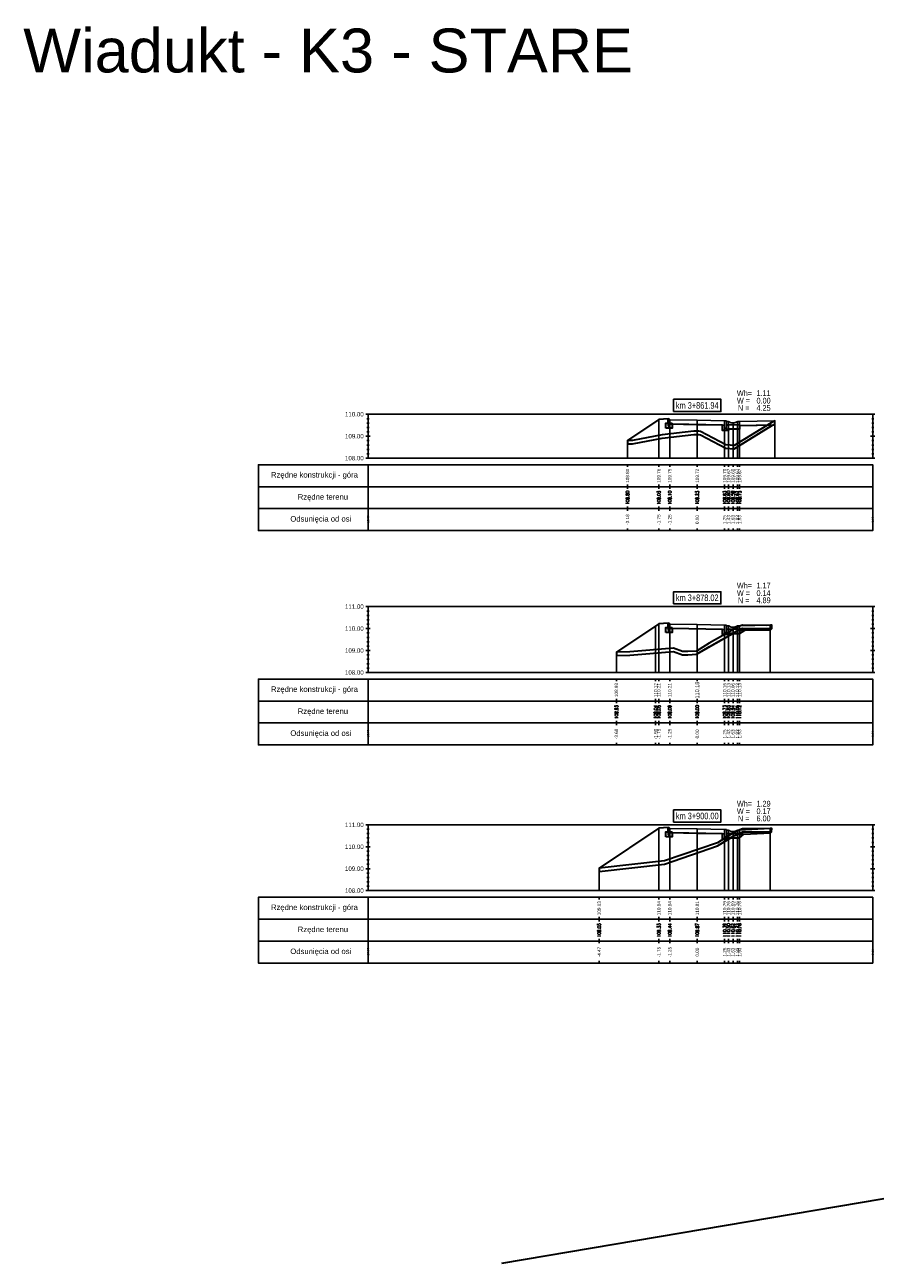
# Model space of a CAD drawing. Extents: x 7537626 to 7538805, y 5722894 to 5725486.
# Tile 56 of 105: x 7538427 to 7538466, y 5725291 to 5725347. Entities that reach past the tile are written whole.
import ezdxf

# ---------------------------------------------------------------- set-up
doc = ezdxf.new("R2010")
doc.units = 0
for name, color, linetype in [('C-DROGI-PROFILE', 7, 'Continuous'), ('C-DROGI-PROFILE-ETYKIETY', 7, 'Continuous'), ('C-DROGI-PRZEKROJE-ETYKIETY', 7, 'Continuous'), ('C-POPRZECZKA-przekrój', 2, 'Continuous'), ('C-POPRZECZKA-widok', 1, 'Continuous')]:
    doc.layers.add(name, color=color, linetype=linetype)
for name, color, linetype, lineweight, plot in [('D-1.pow. hum.', 7, 'Continuous', 30, False), ('D-2.wykop', 30, 'Continuous', 30, False), ('D-3.nasyp', 4, 'Continuous', 30, False)]:
    doc.layers.add(name, color=color, linetype=linetype, lineweight=lineweight, plot=plot)
doc.layers.add('D-roboty-ziemne-opis', color=2, linetype='Continuous', lineweight=30)
doc.styles.add('2mm08', font='arial.ttf', dxfattribs={"width": 0.8})
doc.styles.get("Standard").update_dxf_attribs({"font": 'arial.ttf'})

msp = doc.modelspace()

# ---------------------------------------------------------------- linework, layer by layer
at = {"layer": 'C-DROGI-PROFILE', "color": 7, "linetype": 'Continuous', "lineweight": -3}
for p, q in [((7538454.53, 5725327.163), (7538454.53, 5725327.063)), ((7538455.957, 5725327.163), (7538455.957, 5725327.063)), ((7538456.457, 5725327.163), (7538456.457, 5725327.063)), ((7538457.707, 5725327.163), (7538457.707, 5725327.063)), ((7538458.957, 5725327.163), (7538458.957, 5725327.063)), ((7538459.137, 5725327.163), (7538459.137, 5725327.063)), ((7538459.337, 5725327.163), (7538459.337, 5725327.063)), ((7538459.537, 5725327.163), (7538459.537, 5725327.063)), ((7538459.637, 5725327.163), (7538459.637, 5725327.063)), ((7538454.53, 5725326.163), (7538454.53, 5725326.263)), ((7538454.53, 5725326.163), (7538454.53, 5725326.063)), ((7538455.957, 5725326.163), (7538455.957, 5725326.263)), ((7538455.957, 5725326.163), (7538455.957, 5725326.063)), ((7538456.457, 5725326.163), (7538456.457, 5725326.263)), ((7538456.457, 5725326.163), (7538456.457, 5725326.063)), ((7538457.707, 5725326.163), (7538457.707, 5725326.263)), ((7538457.707, 5725326.163), (7538457.707, 5725326.063)), ((7538458.957, 5725326.163), (7538458.957, 5725326.263)), ((7538458.957, 5725326.163), (7538458.957, 5725326.063)), ((7538459.137, 5725326.163), (7538459.137, 5725326.263)), ((7538459.137, 5725326.163), (7538459.137, 5725326.063)), ((7538459.337, 5725326.163), (7538459.337, 5725326.263)), ((7538459.337, 5725326.163), (7538459.337, 5725326.063)), ((7538459.537, 5725326.163), (7538459.537, 5725326.263)), ((7538459.537, 5725326.163), (7538459.537, 5725326.063)), ((7538459.637, 5725326.163), (7538459.637, 5725326.263)), ((7538459.637, 5725326.163), (7538459.637, 5725326.063)), ((7538454.53, 5725325.163), (7538454.53, 5725325.263)), ((7538455.957, 5725325.163), (7538455.957, 5725325.263)), ((7538456.457, 5725325.163), (7538456.457, 5725325.263)), ((7538457.707, 5725325.163), (7538457.707, 5725325.263)), ((7538458.957, 5725325.163), (7538458.957, 5725325.263)), ((7538459.137, 5725325.163), (7538459.137, 5725325.263)), ((7538459.337, 5725325.163), (7538459.337, 5725325.263)), ((7538459.537, 5725325.163), (7538459.537, 5725325.263)), ((7538459.637, 5725325.163), (7538459.637, 5725325.263)), ((7538454.53, 5725325.163), (7538454.53, 5725325.063)), ((7538455.957, 5725325.163), (7538455.957, 5725325.063)), ((7538456.457, 5725325.163), (7538456.457, 5725325.063)), ((7538457.707, 5725325.163), (7538457.707, 5725325.063)), ((7538458.957, 5725325.163), (7538458.957, 5725325.063)), ((7538459.137, 5725325.163), (7538459.137, 5725325.063)), ((7538459.337, 5725325.163), (7538459.337, 5725325.063)), ((7538459.537, 5725325.163), (7538459.537, 5725325.063)), ((7538459.637, 5725325.163), (7538459.637, 5725325.063)), ((7538454.53, 5725324.163), (7538454.53, 5725324.263)), ((7538455.957, 5725324.163), (7538455.957, 5725324.263)), ((7538456.457, 5725324.163), (7538456.457, 5725324.263)), ((7538457.707, 5725324.163), (7538457.707, 5725324.263)), ((7538458.957, 5725324.163), (7538458.957, 5725324.263)), ((7538459.137, 5725324.163), (7538459.137, 5725324.263)), ((7538459.337, 5725324.163), (7538459.337, 5725324.263)), ((7538459.537, 5725324.163), (7538459.537, 5725324.263)), ((7538459.637, 5725324.163), (7538459.637, 5725324.263)), ((7538454.024, 5725317.396), (7538454.024, 5725317.296)), ((7538454.024, 5725317.396), (7538454.024, 5725317.296)), ((7538454.024, 5725317.396), (7538454.024, 5725317.296)), ((7538454.024, 5725317.396), (7538454.024, 5725317.296)), ((7538454.024, 5725317.396), (7538454.024, 5725317.296)), ((7538455.811, 5725317.396), (7538455.811, 5725317.296)), ((7538455.957, 5725317.396), (7538455.957, 5725317.296)), ((7538456.457, 5725317.396), (7538456.457, 5725317.296)), ((7538457.707, 5725317.396), (7538457.707, 5725317.296)), ((7538458.957, 5725317.396), (7538458.957, 5725317.296)), ((7538459.137, 5725317.396), (7538459.137, 5725317.296)), ((7538459.337, 5725317.396), (7538459.337, 5725317.296)), ((7538459.537, 5725317.396), (7538459.537, 5725317.296)), ((7538459.637, 5725317.396), (7538459.637, 5725317.296)), ((7538454.024, 5725316.396), (7538454.024, 5725316.496)), ((7538454.024, 5725316.396), (7538454.024, 5725316.496)), ((7538454.024, 5725316.396), (7538454.024, 5725316.496)), ((7538454.024, 5725316.396), (7538454.024, 5725316.496)), ((7538454.024, 5725316.396), (7538454.024, 5725316.496)), ((7538454.024, 5725316.396), (7538454.024, 5725316.296)), ((7538454.024, 5725316.396), (7538454.024, 5725316.296)), ((7538454.024, 5725316.396), (7538454.024, 5725316.296)), ((7538454.024, 5725316.396), (7538454.024, 5725316.296)), ((7538454.024, 5725316.396), (7538454.024, 5725316.296)), ((7538455.811, 5725316.396), (7538455.811, 5725316.496)), ((7538455.811, 5725316.396), (7538455.811, 5725316.296)), ((7538455.957, 5725316.396), (7538455.957, 5725316.496)), ((7538455.957, 5725316.396), (7538455.957, 5725316.296)), ((7538456.457, 5725316.396), (7538456.457, 5725316.496)), ((7538456.457, 5725316.396), (7538456.457, 5725316.296)), ((7538457.707, 5725316.396), (7538457.707, 5725316.496)), ((7538457.707, 5725316.396), (7538457.707, 5725316.296)), ((7538458.957, 5725316.396), (7538458.957, 5725316.496)), ((7538458.957, 5725316.396), (7538458.957, 5725316.296)), ((7538459.137, 5725316.396), (7538459.137, 5725316.496)), ((7538459.137, 5725316.396), (7538459.137, 5725316.296)), ((7538459.337, 5725316.396), (7538459.337, 5725316.496)), ((7538459.337, 5725316.396), (7538459.337, 5725316.296)), ((7538459.537, 5725316.396), (7538459.537, 5725316.496)), ((7538459.537, 5725316.396), (7538459.537, 5725316.296)), ((7538459.637, 5725316.396), (7538459.637, 5725316.496)), ((7538459.637, 5725316.396), (7538459.637, 5725316.296)), ((7538454.024, 5725315.396), (7538454.024, 5725315.496)), ((7538454.024, 5725315.396), (7538454.024, 5725315.496)), ((7538454.024, 5725315.396), (7538454.024, 5725315.496)), ((7538454.024, 5725315.396), (7538454.024, 5725315.496)), ((7538454.024, 5725315.396), (7538454.024, 5725315.496)), ((7538454.024, 5725315.396), (7538454.024, 5725315.296)), ((7538454.024, 5725315.396), (7538454.024, 5725315.296)), ((7538454.024, 5725315.396), (7538454.024, 5725315.296)), ((7538454.024, 5725315.396), (7538454.024, 5725315.296)), ((7538454.024, 5725315.396), (7538454.024, 5725315.296)), ((7538455.811, 5725315.396), (7538455.811, 5725315.496)), ((7538455.811, 5725315.396), (7538455.811, 5725315.296)), ((7538455.957, 5725315.396), (7538455.957, 5725315.496)), ((7538455.957, 5725315.396), (7538455.957, 5725315.296)), ((7538456.457, 5725315.396), (7538456.457, 5725315.496)), ((7538456.457, 5725315.396), (7538456.457, 5725315.296)), ((7538457.707, 5725315.396), (7538457.707, 5725315.496)), ((7538457.707, 5725315.396), (7538457.707, 5725315.296)), ((7538458.957, 5725315.396), (7538458.957, 5725315.496)), ((7538458.957, 5725315.396), (7538458.957, 5725315.296)), ((7538459.137, 5725315.396), (7538459.137, 5725315.496)), ((7538459.137, 5725315.396), (7538459.137, 5725315.296)), ((7538459.337, 5725315.396), (7538459.337, 5725315.496)), ((7538459.337, 5725315.396), (7538459.337, 5725315.296)), ((7538459.537, 5725315.396), (7538459.537, 5725315.496)), ((7538459.537, 5725315.396), (7538459.537, 5725315.296)), ((7538459.637, 5725315.396), (7538459.637, 5725315.496)), ((7538459.637, 5725315.396), (7538459.637, 5725315.296)), ((7538454.024, 5725314.396), (7538454.024, 5725314.496)), ((7538454.024, 5725314.396), (7538454.024, 5725314.496)), ((7538454.024, 5725314.396), (7538454.024, 5725314.496)), ((7538454.024, 5725314.396), (7538454.024, 5725314.496)), ((7538454.024, 5725314.396), (7538454.024, 5725314.496)), ((7538455.811, 5725314.396), (7538455.811, 5725314.496)), ((7538455.957, 5725314.396), (7538455.957, 5725314.496)), ((7538456.457, 5725314.396), (7538456.457, 5725314.496)), ((7538457.707, 5725314.396), (7538457.707, 5725314.496)), ((7538458.957, 5725314.396), (7538458.957, 5725314.496)), ((7538459.137, 5725314.396), (7538459.137, 5725314.496)), ((7538459.337, 5725314.396), (7538459.337, 5725314.496)), ((7538459.537, 5725314.396), (7538459.537, 5725314.496)), ((7538459.637, 5725314.396), (7538459.637, 5725314.496)), ((7538453.237, 5725307.454), (7538453.237, 5725307.354)), ((7538455.957, 5725307.454), (7538455.957, 5725307.354)), ((7538456.457, 5725307.454), (7538456.457, 5725307.354)), ((7538457.707, 5725307.454), (7538457.707, 5725307.354)), ((7538458.957, 5725307.454), (7538458.957, 5725307.354)), ((7538459.137, 5725307.454), (7538459.137, 5725307.354)), ((7538459.337, 5725307.454), (7538459.337, 5725307.354)), ((7538459.537, 5725307.454), (7538459.537, 5725307.354)), ((7538459.637, 5725307.454), (7538459.637, 5725307.354)), ((7538453.237, 5725306.454), (7538453.237, 5725306.554)), ((7538453.237, 5725306.454), (7538453.237, 5725306.354)), ((7538455.957, 5725306.454), (7538455.957, 5725306.554)), ((7538455.957, 5725306.454), (7538455.957, 5725306.354)), ((7538456.457, 5725306.454), (7538456.457, 5725306.554)), ((7538456.457, 5725306.454), (7538456.457, 5725306.354)), ((7538457.707, 5725306.454), (7538457.707, 5725306.554)), ((7538457.707, 5725306.454), (7538457.707, 5725306.354)), ((7538458.957, 5725306.454), (7538458.957, 5725306.554)), ((7538458.957, 5725306.454), (7538458.957, 5725306.354)), ((7538459.137, 5725306.454), (7538459.137, 5725306.554)), ((7538459.137, 5725306.454), (7538459.137, 5725306.354)), ((7538459.337, 5725306.454), (7538459.337, 5725306.554)), ((7538459.337, 5725306.454), (7538459.337, 5725306.354)), ((7538459.537, 5725306.454), (7538459.537, 5725306.554)), ((7538459.537, 5725306.454), (7538459.537, 5725306.354)), ((7538459.637, 5725306.454), (7538459.637, 5725306.554)), ((7538459.637, 5725306.454), (7538459.637, 5725306.354)), ((7538453.237, 5725305.454), (7538453.237, 5725305.554)), ((7538455.957, 5725305.454), (7538455.957, 5725305.554)), ((7538456.457, 5725305.454), (7538456.457, 5725305.554)), ((7538457.707, 5725305.454), (7538457.707, 5725305.554)), ((7538458.957, 5725305.454), (7538458.957, 5725305.554)), ((7538459.137, 5725305.454), (7538459.137, 5725305.554)), ((7538459.337, 5725305.454), (7538459.337, 5725305.554)), ((7538459.537, 5725305.454), (7538459.537, 5725305.554)), ((7538459.637, 5725305.454), (7538459.637, 5725305.554)), ((7538453.237, 5725305.454), (7538453.237, 5725305.354)), ((7538455.957, 5725305.454), (7538455.957, 5725305.354)), ((7538456.457, 5725305.454), (7538456.457, 5725305.354)), ((7538457.707, 5725305.454), (7538457.707, 5725305.354)), ((7538458.957, 5725305.454), (7538458.957, 5725305.354)), ((7538459.137, 5725305.454), (7538459.137, 5725305.354)), ((7538459.337, 5725305.454), (7538459.337, 5725305.354)), ((7538459.537, 5725305.454), (7538459.537, 5725305.354)), ((7538459.637, 5725305.454), (7538459.637, 5725305.354)), ((7538453.237, 5725304.454), (7538453.237, 5725304.554)), ((7538455.957, 5725304.454), (7538455.957, 5725304.554)), ((7538456.457, 5725304.454), (7538456.457, 5725304.554)), ((7538457.707, 5725304.454), (7538457.707, 5725304.554)), ((7538458.957, 5725304.454), (7538458.957, 5725304.554)), ((7538459.137, 5725304.454), (7538459.137, 5725304.554)), ((7538459.337, 5725304.454), (7538459.337, 5725304.554)), ((7538459.537, 5725304.454), (7538459.537, 5725304.554)), ((7538459.637, 5725304.454), (7538459.637, 5725304.554))]:
    msp.add_line(p, q, dxfattribs=at)
at = {"layer": 'C-DROGI-PROFILE', "color": 1, "linetype": 'Continuous', "lineweight": -3}
for points in [[(7538442.707, 5725326.163), (7538442.707, 5725327.163), (7538437.707, 5725327.163), (7538437.707, 5725326.163)], [(7538442.707, 5725326.163), (7538465.707, 5725326.163), (7538465.707, 5725327.163), (7538442.707, 5725327.163)], [(7538442.707, 5725325.163), (7538442.707, 5725326.163), (7538437.707, 5725326.163), (7538437.707, 5725325.163)], [(7538442.707, 5725325.163), (7538465.707, 5725325.163), (7538465.707, 5725326.163), (7538442.707, 5725326.163)], [(7538442.707, 5725324.163), (7538442.707, 5725325.163), (7538437.707, 5725325.163), (7538437.707, 5725324.163)], [(7538442.707, 5725324.163), (7538465.707, 5725324.163), (7538465.707, 5725325.163), (7538442.707, 5725325.163)], [(7538442.707, 5725316.396), (7538442.707, 5725317.396), (7538437.707, 5725317.396), (7538437.707, 5725316.396)], [(7538442.707, 5725316.396), (7538465.707, 5725316.396), (7538465.707, 5725317.396), (7538442.707, 5725317.396)], [(7538442.707, 5725315.396), (7538442.707, 5725316.396), (7538437.707, 5725316.396), (7538437.707, 5725315.396)], [(7538442.707, 5725315.396), (7538465.707, 5725315.396), (7538465.707, 5725316.396), (7538442.707, 5725316.396)], [(7538442.707, 5725314.396), (7538442.707, 5725315.396), (7538437.707, 5725315.396), (7538437.707, 5725314.396)], [(7538442.707, 5725314.396), (7538465.707, 5725314.396), (7538465.707, 5725315.396), (7538442.707, 5725315.396)], [(7538442.707, 5725306.454), (7538442.707, 5725307.454), (7538437.707, 5725307.454), (7538437.707, 5725306.454)], [(7538442.707, 5725306.454), (7538465.707, 5725306.454), (7538465.707, 5725307.454), (7538442.707, 5725307.454)], [(7538442.707, 5725305.454), (7538442.707, 5725306.454), (7538437.707, 5725306.454), (7538437.707, 5725305.454)], [(7538442.707, 5725305.454), (7538465.707, 5725305.454), (7538465.707, 5725306.454), (7538442.707, 5725306.454)], [(7538442.707, 5725304.454), (7538442.707, 5725305.454), (7538437.707, 5725305.454), (7538437.707, 5725304.454)], [(7538442.707, 5725304.454), (7538465.707, 5725304.454), (7538465.707, 5725305.454), (7538442.707, 5725305.454)]]:
    msp.add_3dface(points, dxfattribs=at)
at = {"layer": 'C-DROGI-PRZEKROJE-ETYKIETY', "color": 1, "linetype": 'Continuous', "lineweight": -3}
for p, q in [((7538455.957, 5725329.219), (7538455.957, 5725327.463)), ((7538456.457, 5725329.213), (7538456.457, 5725327.463)), ((7538457.707, 5725329.188), (7538457.707, 5725327.463)), ((7538458.957, 5725329.163), (7538458.957, 5725327.463)), ((7538459.137, 5725329.137), (7538459.137, 5725327.463)), ((7538459.337, 5725329.067), (7538459.337, 5725327.463)), ((7538459.537, 5725329.137), (7538459.537, 5725327.463)), ((7538459.637, 5725329.137), (7538459.637, 5725327.463)), ((7538454.53, 5725328.268), (7538454.53, 5725327.463)), ((7538455.811, 5725319.813), (7538455.811, 5725317.696)), ((7538455.957, 5725319.911), (7538455.957, 5725317.696)), ((7538456.457, 5725319.904), (7538456.457, 5725317.696)), ((7538457.707, 5725319.879), (7538457.707, 5725317.696)), ((7538458.957, 5725319.854), (7538458.957, 5725317.696)), ((7538459.137, 5725319.828), (7538459.137, 5725317.696)), ((7538459.337, 5725319.758), (7538459.337, 5725317.696)), ((7538459.537, 5725319.828), (7538459.537, 5725317.696)), ((7538459.637, 5725319.828), (7538459.637, 5725317.696)), ((7538461.037, 5725319.847), (7538461.037, 5725317.696)), ((7538454.024, 5725318.622), (7538454.024, 5725317.696)), ((7538454.024, 5725318.622), (7538454.024, 5725317.696)), ((7538454.024, 5725318.622), (7538454.024, 5725317.696)), ((7538454.024, 5725318.622), (7538454.024, 5725317.696)), ((7538454.024, 5725318.622), (7538454.024, 5725317.696)), ((7538455.957, 5725310.597), (7538455.957, 5725307.754)), ((7538456.457, 5725310.59), (7538456.457, 5725307.754)), ((7538457.707, 5725310.565), (7538457.707, 5725307.754)), ((7538458.957, 5725310.54), (7538458.957, 5725307.754)), ((7538461.037, 5725310.588), (7538461.037, 5725307.754)), ((7538459.137, 5725310.514), (7538459.137, 5725307.754)), ((7538459.337, 5725310.444), (7538459.337, 5725307.754)), ((7538459.537, 5725310.514), (7538459.537, 5725307.754)), ((7538459.637, 5725310.514), (7538459.637, 5725307.754)), ((7538453.237, 5725308.784), (7538453.237, 5725307.754))]:
    msp.add_line(p, q, dxfattribs=at)
msp.add_lwpolyline([(7538461.236, 5725329.163), (7538461.236, 5725327.463)], dxfattribs=at)
at = {"layer": 'C-POPRZECZKA-przekrój', "color": 2, "linetype": 'Continuous', "lineweight": -3}
for p, q in [((7538454.53, 5725328.268), (7538455.957, 5725329.219)), ((7538455.957, 5725329.219), (7538456.377, 5725329.253)), ((7538456.417, 5725329.253), (7538456.377, 5725329.253)), ((7538456.377, 5725329.253), (7538456.377, 5725328.923)), ((7538456.422, 5725329.252), (7538456.417, 5725329.253)), ((7538456.431, 5725329.25), (7538456.422, 5725329.252)), ((7538456.439, 5725329.246), (7538456.431, 5725329.25)), ((7538456.445, 5725329.241), (7538456.439, 5725329.246)), ((7538456.449, 5725329.236), (7538456.445, 5725329.241)), ((7538456.454, 5725329.228), (7538456.449, 5725329.236)), ((7538456.456, 5725329.22), (7538456.454, 5725329.228)), ((7538456.457, 5725329.213), (7538456.456, 5725329.22)), ((7538456.457, 5725329.213), (7538457.707, 5725329.188)), ((7538456.457, 5725329.213), (7538456.458, 5725329.013)), ((7538456.457, 5725328.923), (7538456.457, 5725329.213)), ((7538456.457, 5725329.213), (7538456.457, 5725329.053)), ((7538457.707, 5725328.988), (7538457.707, 5725329.188)), ((7538457.707, 5725329.188), (7538458.957, 5725329.163)), ((7538458.957, 5725329.163), (7538458.956, 5725328.963)), ((7538458.957, 5725329.163), (7538459.037, 5725329.163)), ((7538458.957, 5725328.963), (7538458.957, 5725329.163)), ((7538458.957, 5725329.163), (7538458.957, 5725328.833)), ((7538459.037, 5725328.787), (7538459.037, 5725329.163)), ((7538456.277, 5725328.823), (7538456.277, 5725329.053)), ((7538456.277, 5725329.053), (7538456.377, 5725329.053)), ((7538456.557, 5725328.823), (7538456.277, 5725328.823)), ((7538456.377, 5725329.053), (7538456.377, 5725328.953)), ((7538456.377, 5725328.953), (7538456.457, 5725328.953)), ((7538456.377, 5725328.923), (7538456.457, 5725328.923)), ((7538456.457, 5725329.053), (7538456.557, 5725329.053)), ((7538456.458, 5725329.013), (7538457.707, 5725328.988)), ((7538456.557, 5725329.053), (7538456.557, 5725328.823)), ((7538457.707, 5725328.988), (7538458.956, 5725328.963)), ((7538458.857, 5725328.733), (7538458.857, 5725328.963)), ((7538458.857, 5725328.963), (7538458.957, 5725328.963)), ((7538459.137, 5725328.733), (7538458.857, 5725328.733)), ((7538458.957, 5725328.833), (7538459.037, 5725328.833)), ((7538459.037, 5725329.137), (7538459.137, 5725329.137)), ((7538459.037, 5725328.987), (7538459.037, 5725329.137)), ((7538459.637, 5725328.987), (7538459.037, 5725328.987)), ((7538459.037, 5725328.963), (7538459.137, 5725328.963)), ((7538459.037, 5725328.833), (7538459.037, 5725328.963)), ((7538459.037, 5725328.787), (7538459.637, 5725328.787)), ((7538459.137, 5725329.137), (7538459.154, 5725329.124)), ((7538459.137, 5725328.963), (7538459.137, 5725328.733)), ((7538459.154, 5725329.124), (7538459.171, 5725329.113)), ((7538459.171, 5725329.113), (7538459.188, 5725329.104)), ((7538459.188, 5725329.104), (7538459.208, 5725329.094)), ((7538459.208, 5725329.094), (7538459.229, 5725329.085)), ((7538459.229, 5725329.085), (7538459.257, 5725329.077)), ((7538459.257, 5725329.077), (7538459.283, 5725329.071)), ((7538459.283, 5725329.071), (7538459.306, 5725329.068)), ((7538459.306, 5725329.068), (7538459.337, 5725329.067)), ((7538459.337, 5725329.067), (7538459.359, 5725329.068)), ((7538459.359, 5725329.068), (7538459.385, 5725329.071)), ((7538459.385, 5725329.071), (7538459.407, 5725329.075)), ((7538459.407, 5725329.075), (7538459.436, 5725329.083)), ((7538459.436, 5725329.083), (7538459.462, 5725329.092)), ((7538459.462, 5725329.092), (7538459.487, 5725329.104)), ((7538459.487, 5725329.104), (7538459.505, 5725329.115)), ((7538459.505, 5725329.115), (7538459.521, 5725329.125)), ((7538459.521, 5725329.125), (7538459.537, 5725329.137)), ((7538459.537, 5725329.137), (7538459.637, 5725329.137)), ((7538459.637, 5725329.137), (7538459.637, 5725328.987)), ((7538459.637, 5725328.787), (7538459.637, 5725328.987)), ((7538454.024, 5725318.622), (7538455.957, 5725319.911)), ((7538455.957, 5725319.911), (7538456.377, 5725319.944)), ((7538456.277, 5725319.514), (7538456.277, 5725319.744)), ((7538456.277, 5725319.744), (7538456.377, 5725319.744)), ((7538456.417, 5725319.944), (7538456.377, 5725319.944)), ((7538456.377, 5725319.944), (7538456.377, 5725319.614)), ((7538456.377, 5725319.744), (7538456.377, 5725319.644)), ((7538456.377, 5725319.644), (7538456.457, 5725319.644)), ((7538456.377, 5725319.614), (7538456.457, 5725319.614)), ((7538456.422, 5725319.944), (7538456.417, 5725319.944)), ((7538456.431, 5725319.942), (7538456.422, 5725319.944)), ((7538456.439, 5725319.937), (7538456.431, 5725319.942)), ((7538456.445, 5725319.932), (7538456.439, 5725319.937)), ((7538456.449, 5725319.927), (7538456.445, 5725319.932)), ((7538456.454, 5725319.92), (7538456.449, 5725319.927)), ((7538456.456, 5725319.911), (7538456.454, 5725319.92)), ((7538456.457, 5725319.904), (7538456.456, 5725319.911)), ((7538456.457, 5725319.904), (7538457.707, 5725319.879)), ((7538456.457, 5725319.904), (7538456.458, 5725319.704)), ((7538456.457, 5725319.614), (7538456.457, 5725319.904)), ((7538456.457, 5725319.904), (7538456.457, 5725319.744)), ((7538456.457, 5725319.744), (7538456.557, 5725319.744)), ((7538456.458, 5725319.704), (7538457.707, 5725319.679)), ((7538456.557, 5725319.744), (7538456.557, 5725319.514)), ((7538457.707, 5725319.679), (7538457.707, 5725319.879)), ((7538457.707, 5725319.879), (7538458.957, 5725319.854)), ((7538457.707, 5725319.679), (7538458.956, 5725319.654)), ((7538458.857, 5725319.424), (7538458.857, 5725319.654)), ((7538458.857, 5725319.654), (7538458.957, 5725319.654)), ((7538458.957, 5725319.854), (7538458.956, 5725319.654)), ((7538458.957, 5725319.854), (7538459.037, 5725319.854)), ((7538458.957, 5725319.654), (7538458.957, 5725319.854)), ((7538458.957, 5725319.854), (7538458.957, 5725319.524)), ((7538459.037, 5725319.478), (7538459.037, 5725319.854)), ((7538459.037, 5725319.828), (7538459.137, 5725319.828)), ((7538459.037, 5725319.678), (7538459.037, 5725319.828)), ((7538459.637, 5725319.678), (7538459.037, 5725319.678)), ((7538459.037, 5725319.654), (7538459.137, 5725319.654)), ((7538459.037, 5725319.524), (7538459.037, 5725319.654)), ((7538459.137, 5725319.828), (7538459.154, 5725319.815)), ((7538459.137, 5725319.654), (7538459.137, 5725319.424)), ((7538459.154, 5725319.815), (7538459.171, 5725319.804)), ((7538459.171, 5725319.804), (7538459.188, 5725319.795)), ((7538459.188, 5725319.795), (7538459.208, 5725319.785)), ((7538459.208, 5725319.785), (7538459.229, 5725319.777)), ((7538459.229, 5725319.777), (7538459.257, 5725319.768)), ((7538459.257, 5725319.768), (7538459.283, 5725319.763)), ((7538459.283, 5725319.763), (7538459.306, 5725319.76)), ((7538459.306, 5725319.76), (7538459.337, 5725319.758)), ((7538459.337, 5725319.758), (7538459.359, 5725319.759)), ((7538459.359, 5725319.759), (7538459.385, 5725319.762)), ((7538459.385, 5725319.762), (7538459.407, 5725319.766)), ((7538459.407, 5725319.766), (7538459.436, 5725319.774)), ((7538459.436, 5725319.774), (7538459.462, 5725319.784)), ((7538459.462, 5725319.784), (7538459.487, 5725319.795)), ((7538459.487, 5725319.795), (7538459.505, 5725319.806)), ((7538459.505, 5725319.806), (7538459.521, 5725319.816)), ((7538459.521, 5725319.816), (7538459.537, 5725319.828)), ((7538459.537, 5725319.828), (7538459.637, 5725319.828)), ((7538459.637, 5725319.828), (7538459.637, 5725319.678)), ((7538459.637, 5725319.478), (7538459.637, 5725319.678)), ((7538456.557, 5725319.514), (7538456.277, 5725319.514)), ((7538459.137, 5725319.424), (7538458.857, 5725319.424)), ((7538458.957, 5725319.524), (7538459.037, 5725319.524)), ((7538459.037, 5725319.478), (7538459.637, 5725319.478)), ((7538453.237, 5725308.784), (7538455.957, 5725310.597)), ((7538455.957, 5725310.597), (7538456.377, 5725310.63)), ((7538456.417, 5725310.63), (7538456.377, 5725310.63)), ((7538456.377, 5725310.63), (7538456.377, 5725310.3)), ((7538456.422, 5725310.63), (7538456.417, 5725310.63)), ((7538456.431, 5725310.628), (7538456.422, 5725310.63)), ((7538456.439, 5725310.623), (7538456.431, 5725310.628)), ((7538456.445, 5725310.619), (7538456.439, 5725310.623)), ((7538456.449, 5725310.613), (7538456.445, 5725310.619)), ((7538456.454, 5725310.606), (7538456.449, 5725310.613)), ((7538456.456, 5725310.598), (7538456.454, 5725310.606)), ((7538456.457, 5725310.59), (7538456.456, 5725310.598)), ((7538456.457, 5725310.59), (7538457.707, 5725310.565)), ((7538456.457, 5725310.59), (7538456.458, 5725310.39)), ((7538456.457, 5725310.3), (7538456.457, 5725310.59)), ((7538456.457, 5725310.59), (7538456.457, 5725310.43)), ((7538457.707, 5725310.365), (7538457.707, 5725310.565)), ((7538457.707, 5725310.565), (7538458.957, 5725310.54)), ((7538458.957, 5725310.54), (7538458.956, 5725310.34)), ((7538458.957, 5725310.54), (7538459.037, 5725310.54)), ((7538458.957, 5725310.34), (7538458.957, 5725310.54)), ((7538458.957, 5725310.54), (7538458.957, 5725310.21)), ((7538459.037, 5725310.164), (7538459.037, 5725310.54)), ((7538456.277, 5725310.2), (7538456.277, 5725310.43)), ((7538456.277, 5725310.43), (7538456.377, 5725310.43)), ((7538456.557, 5725310.2), (7538456.277, 5725310.2)), ((7538456.377, 5725310.43), (7538456.377, 5725310.33)), ((7538456.377, 5725310.33), (7538456.457, 5725310.33)), ((7538456.377, 5725310.3), (7538456.457, 5725310.3)), ((7538456.457, 5725310.43), (7538456.557, 5725310.43)), ((7538456.458, 5725310.39), (7538457.707, 5725310.365)), ((7538456.557, 5725310.43), (7538456.557, 5725310.2)), ((7538457.707, 5725310.365), (7538458.956, 5725310.34)), ((7538458.857, 5725310.11), (7538458.857, 5725310.34)), ((7538458.857, 5725310.34), (7538458.957, 5725310.34)), ((7538459.137, 5725310.11), (7538458.857, 5725310.11)), ((7538458.957, 5725310.21), (7538459.037, 5725310.21)), ((7538459.037, 5725310.514), (7538459.137, 5725310.514)), ((7538459.037, 5725310.364), (7538459.037, 5725310.514)), ((7538459.637, 5725310.364), (7538459.037, 5725310.364)), ((7538459.037, 5725310.34), (7538459.137, 5725310.34)), ((7538459.037, 5725310.21), (7538459.037, 5725310.34)), ((7538459.037, 5725310.164), (7538459.637, 5725310.164)), ((7538459.137, 5725310.514), (7538459.154, 5725310.502)), ((7538459.137, 5725310.34), (7538459.137, 5725310.11)), ((7538459.154, 5725310.502), (7538459.171, 5725310.49)), ((7538459.171, 5725310.49), (7538459.188, 5725310.481)), ((7538459.188, 5725310.481), (7538459.208, 5725310.471)), ((7538459.208, 5725310.471), (7538459.229, 5725310.463)), ((7538459.229, 5725310.463), (7538459.257, 5725310.454)), ((7538459.257, 5725310.454), (7538459.283, 5725310.449)), ((7538459.283, 5725310.449), (7538459.306, 5725310.446)), ((7538459.306, 5725310.446), (7538459.337, 5725310.444)), ((7538459.337, 5725310.444), (7538459.359, 5725310.445)), ((7538459.359, 5725310.445), (7538459.385, 5725310.448)), ((7538459.385, 5725310.448), (7538459.407, 5725310.452)), ((7538459.407, 5725310.452), (7538459.436, 5725310.46)), ((7538459.436, 5725310.46), (7538459.462, 5725310.47)), ((7538459.462, 5725310.47), (7538459.487, 5725310.482)), ((7538459.487, 5725310.482), (7538459.505, 5725310.492)), ((7538459.505, 5725310.492), (7538459.521, 5725310.502)), ((7538459.521, 5725310.502), (7538459.537, 5725310.514)), ((7538459.537, 5725310.514), (7538459.637, 5725310.514)), ((7538459.637, 5725310.514), (7538459.637, 5725310.364)), ((7538459.637, 5725310.164), (7538459.637, 5725310.364))]:
    msp.add_line(p, q, dxfattribs=at)
at = {"layer": 'C-POPRZECZKA-przekrój'}
for points in [[(7538459.637, 5725329.137), (7538461.236, 5725329.163)], [(7538459.64, 5725328.937), (7538461.239, 5725328.963)], [(7538461.042, 5725319.847), (7538459.637, 5725319.828)], [(7538461.044, 5725319.647), (7538459.639, 5725319.628)], [(7538459.637, 5725310.516), (7538461.037, 5725310.588)], [(7538459.647, 5725310.316), (7538461.047, 5725310.388)]]:
    msp.add_lwpolyline(points, dxfattribs=at)
at = {"layer": 'C-POPRZECZKA-widok', "color": 1, "linetype": 'Continuous', "lineweight": -3}
for p, q in [((7538442.607, 5725329.463), (7538465.807, 5725329.463)), ((7538442.657, 5725329.263), (7538442.757, 5725329.263)), ((7538442.707, 5725327.463), (7538442.707, 5725329.463)), ((7538465.657, 5725329.263), (7538465.757, 5725329.263)), ((7538465.707, 5725327.463), (7538465.707, 5725329.463)), ((7538442.657, 5725329.063), (7538442.757, 5725329.063)), ((7538442.657, 5725328.863), (7538442.757, 5725328.863)), ((7538442.657, 5725328.663), (7538442.757, 5725328.663)), ((7538465.657, 5725329.063), (7538465.757, 5725329.063)), ((7538465.657, 5725328.863), (7538465.757, 5725328.863)), ((7538465.657, 5725328.663), (7538465.757, 5725328.663)), ((7538442.607, 5725328.463), (7538442.807, 5725328.463)), ((7538442.657, 5725328.463), (7538442.757, 5725328.463)), ((7538442.657, 5725328.263), (7538442.757, 5725328.263)), ((7538442.657, 5725328.063), (7538442.757, 5725328.063)), ((7538465.607, 5725328.463), (7538465.807, 5725328.463)), ((7538465.657, 5725328.463), (7538465.757, 5725328.463)), ((7538465.657, 5725328.263), (7538465.757, 5725328.263)), ((7538465.657, 5725328.063), (7538465.757, 5725328.063)), ((7538442.657, 5725327.863), (7538442.757, 5725327.863)), ((7538442.657, 5725327.663), (7538442.757, 5725327.663)), ((7538465.657, 5725327.863), (7538465.757, 5725327.863)), ((7538465.657, 5725327.663), (7538465.757, 5725327.663)), ((7538442.607, 5725327.463), (7538465.807, 5725327.463)), ((7538442.607, 5725320.696), (7538465.807, 5725320.696)), ((7538442.657, 5725320.496), (7538442.757, 5725320.496)), ((7538442.657, 5725320.296), (7538442.757, 5725320.296)), ((7538442.707, 5725317.696), (7538442.707, 5725320.696)), ((7538465.657, 5725320.496), (7538465.757, 5725320.496)), ((7538465.657, 5725320.296), (7538465.757, 5725320.296)), ((7538465.707, 5725317.696), (7538465.707, 5725320.696)), ((7538442.607, 5725319.696), (7538442.807, 5725319.696)), ((7538442.657, 5725320.096), (7538442.757, 5725320.096)), ((7538442.657, 5725319.896), (7538442.757, 5725319.896)), ((7538442.657, 5725319.696), (7538442.757, 5725319.696)), ((7538465.607, 5725319.696), (7538465.807, 5725319.696)), ((7538465.657, 5725320.096), (7538465.757, 5725320.096)), ((7538465.657, 5725319.896), (7538465.757, 5725319.896)), ((7538465.657, 5725319.696), (7538465.757, 5725319.696)), ((7538442.657, 5725319.496), (7538442.757, 5725319.496)), ((7538442.657, 5725319.296), (7538442.757, 5725319.296)), ((7538442.657, 5725319.096), (7538442.757, 5725319.096)), ((7538465.657, 5725319.496), (7538465.757, 5725319.496)), ((7538465.657, 5725319.296), (7538465.757, 5725319.296)), ((7538465.657, 5725319.096), (7538465.757, 5725319.096)), ((7538442.607, 5725318.696), (7538442.807, 5725318.696)), ((7538442.657, 5725318.896), (7538442.757, 5725318.896)), ((7538442.657, 5725318.696), (7538442.757, 5725318.696)), ((7538442.657, 5725318.496), (7538442.757, 5725318.496)), ((7538465.607, 5725318.696), (7538465.807, 5725318.696)), ((7538465.657, 5725318.896), (7538465.757, 5725318.896)), ((7538465.657, 5725318.696), (7538465.757, 5725318.696)), ((7538465.657, 5725318.496), (7538465.757, 5725318.496)), ((7538442.657, 5725318.296), (7538442.757, 5725318.296)), ((7538442.657, 5725318.096), (7538442.757, 5725318.096)), ((7538442.657, 5725317.896), (7538442.757, 5725317.896)), ((7538465.657, 5725318.296), (7538465.757, 5725318.296)), ((7538465.657, 5725318.096), (7538465.757, 5725318.096)), ((7538465.657, 5725317.896), (7538465.757, 5725317.896)), ((7538442.607, 5725317.696), (7538465.807, 5725317.696)), ((7538442.607, 5725310.754), (7538465.807, 5725310.754)), ((7538442.657, 5725310.554), (7538442.757, 5725310.554)), ((7538442.707, 5725307.754), (7538442.707, 5725310.754)), ((7538465.657, 5725310.554), (7538465.757, 5725310.554)), ((7538465.707, 5725307.754), (7538465.707, 5725310.754)), ((7538442.657, 5725310.354), (7538442.757, 5725310.354)), ((7538442.657, 5725310.154), (7538442.757, 5725310.154)), ((7538465.657, 5725310.354), (7538465.757, 5725310.354)), ((7538465.657, 5725310.154), (7538465.757, 5725310.154)), ((7538442.607, 5725309.754), (7538442.807, 5725309.754)), ((7538442.657, 5725309.954), (7538442.757, 5725309.954)), ((7538442.657, 5725309.754), (7538442.757, 5725309.754)), ((7538442.657, 5725309.554), (7538442.757, 5725309.554)), ((7538465.607, 5725309.754), (7538465.807, 5725309.754)), ((7538465.657, 5725309.954), (7538465.757, 5725309.954)), ((7538465.657, 5725309.754), (7538465.757, 5725309.754)), ((7538465.657, 5725309.554), (7538465.757, 5725309.554)), ((7538442.657, 5725309.354), (7538442.757, 5725309.354)), ((7538442.657, 5725309.154), (7538442.757, 5725309.154)), ((7538442.657, 5725308.954), (7538442.757, 5725308.954)), ((7538465.657, 5725309.354), (7538465.757, 5725309.354)), ((7538465.657, 5725309.154), (7538465.757, 5725309.154)), ((7538465.657, 5725308.954), (7538465.757, 5725308.954)), ((7538442.607, 5725308.754), (7538442.807, 5725308.754)), ((7538442.657, 5725308.754), (7538442.757, 5725308.754)), ((7538442.657, 5725308.554), (7538442.757, 5725308.554)), ((7538442.657, 5725308.354), (7538442.757, 5725308.354)), ((7538465.607, 5725308.754), (7538465.807, 5725308.754)), ((7538465.657, 5725308.754), (7538465.757, 5725308.754)), ((7538465.657, 5725308.554), (7538465.757, 5725308.554)), ((7538465.657, 5725308.354), (7538465.757, 5725308.354)), ((7538442.607, 5725307.754), (7538465.807, 5725307.754)), ((7538442.657, 5725308.154), (7538442.757, 5725308.154)), ((7538442.657, 5725307.954), (7538442.757, 5725307.954)), ((7538465.657, 5725308.154), (7538465.757, 5725308.154)), ((7538465.657, 5725307.954), (7538465.757, 5725307.954))]:
    msp.add_line(p, q, dxfattribs=at)
at = {"layer": 'C-POPRZECZKA-widok', "color": 3, "linetype": 'Continuous', "lineweight": -3}
for points in [[(7538456.627, 5725329.588), (7538458.786, 5725329.588), (7538458.786, 5725330.145), (7538456.627, 5725330.145)], [(7538456.628, 5725320.821), (7538458.786, 5725320.821), (7538458.786, 5725321.377), (7538456.628, 5725321.377)], [(7538456.627, 5725310.879), (7538458.786, 5725310.879), (7538458.786, 5725311.436), (7538456.627, 5725311.436)]]:
    msp.add_3dface(points, dxfattribs=at)
at = {"layer": 'D-1.pow. hum.'}
for points in [[(7538454.53, 5725328.268), (7538454.53, 5725328.118), (7538454.759, 5725328.118), (7538456.115, 5725328.371), (7538457.545, 5725328.537), (7538457.784, 5725328.545), (7538457.851, 5725328.528), (7538459.003, 5725327.92), (7538459.393, 5725327.89), (7538461.075, 5725328.93), (7538461.236, 5725329.013), (7538461.236, 5725329.163), (7538461.075, 5725329.08), (7538459.393, 5725328.04), (7538459.031, 5725328.068), (7538459.006, 5725328.069), (7538457.851, 5725328.678), (7538457.784, 5725328.695), (7538457.545, 5725328.687), (7538456.115, 5725328.521), (7538454.754, 5725328.267), (7538454.53, 5725328.268)], [(7538454.024, 5725318.622), (7538454.024, 5725318.472), (7538454.639, 5725318.483), (7538456.624, 5725318.649), (7538457.033, 5725318.497), (7538457.271, 5725318.496), (7538457.672, 5725318.524), (7538458.264, 5725318.888), (7538458.686, 5725319.122), (7538459.431, 5725319.535), (7538459.502, 5725319.574), (7538459.627, 5725319.659), (7538459.765, 5725319.708), (7538460.886, 5725319.691), (7538461.106, 5725319.698), (7538461.108, 5725319.848), (7538460.886, 5725319.841), (7538459.765, 5725319.859), (7538459.627, 5725319.809), (7538459.502, 5725319.724), (7538458.253, 5725319.032), (7538457.672, 5725318.674), (7538457.271, 5725318.646), (7538457.033, 5725318.647), (7538456.624, 5725318.799), (7538454.639, 5725318.633), (7538454.024, 5725318.622)], [(7538453.237, 5725308.784), (7538453.237, 5725308.634), (7538456.221, 5725308.958), (7538458.629, 5725309.79), (7538459.349, 5725310.235), (7538459.777, 5725310.414), (7538461.089, 5725310.438), (7538461.102, 5725310.588), (7538460.691, 5725310.573), (7538459.777, 5725310.564), (7538459.651, 5725310.52), (7538459.415, 5725310.415), (7538459.346, 5725310.383), (7538458.629, 5725309.94), (7538456.221, 5725309.108), (7538453.237, 5725308.784)]]:
    msp.add_lwpolyline(points, dxfattribs=at)
at = {"layer": 'D-2.wykop'}
for points in [[(7538459.329, 5725319.478), (7538459.637, 5725319.478), (7538459.874, 5725319.631), (7538461.037, 5725319.647), (7538461.106, 5725319.697), (7538460.886, 5725319.691), (7538459.763, 5725319.708), (7538459.627, 5725319.659), (7538459.329, 5725319.478)], [(7538461.047, 5725310.388), (7538461.089, 5725310.438), (7538459.777, 5725310.414), (7538459.337, 5725310.227), (7538459.235, 5725310.164), (7538459.637, 5725310.164), (7538459.838, 5725310.326), (7538461.047, 5725310.388)]]:
    msp.add_lwpolyline(points, dxfattribs=at)
at = {"layer": 'D-3.nasyp'}
for points in [[(7538448.807, 5725290.775), (7538762.96, 5725343.909)], [(7538456.277, 5725328.823), (7538456.277, 5725329.053), (7538456.377, 5725329.053), (7538456.377, 5725329.253), (7538455.957, 5725329.219), (7538454.53, 5725328.268), (7538454.53, 5725328.118), (7538454.754, 5725328.117), (7538456.115, 5725328.371), (7538457.545, 5725328.537), (7538457.784, 5725328.545), (7538457.851, 5725328.528), (7538459.003, 5725327.92), (7538459.393, 5725327.89), (7538461.135, 5725328.961), (7538459.64, 5725328.937), (7538459.64, 5725328.787), (7538459.137, 5725328.787), (7538459.137, 5725328.729), (7538458.857, 5725328.729), (7538458.857, 5725328.963), (7538456.557, 5725329.011), (7538456.557, 5725328.823), (7538456.277, 5725328.823)], [(7538456.277, 5725319.514), (7538456.277, 5725319.744), (7538456.377, 5725319.744), (7538456.377, 5725319.944), (7538455.957, 5725319.911), (7538454.024, 5725318.622), (7538454.024, 5725318.472), (7538454.639, 5725318.483), (7538456.624, 5725318.649), (7538457.033, 5725318.497), (7538457.271, 5725318.496), (7538457.672, 5725318.524), (7538459.329, 5725319.478), (7538459.137, 5725319.478), (7538459.137, 5725319.424), (7538458.857, 5725319.424), (7538458.861, 5725319.656), (7538456.557, 5725319.699), (7538456.557, 5725319.514), (7538456.277, 5725319.514)], [(7538459.637, 5725319.628), (7538459.637, 5725319.478), (7538459.874, 5725319.631), (7538459.637, 5725319.628)], [(7538461.042, 5725319.847), (7538461.042, 5725319.647), (7538461.106, 5725319.697), (7538461.108, 5725319.848), (7538461.042, 5725319.846)], [(7538456.277, 5725310.2), (7538456.277, 5725310.43), (7538456.377, 5725310.43), (7538456.377, 5725310.63), (7538455.957, 5725310.597), (7538453.237, 5725308.784), (7538453.237, 5725308.634), (7538456.221, 5725308.958), (7538458.629, 5725309.79), (7538459.234, 5725310.164), (7538459.137, 5725310.164), (7538459.135, 5725310.11), (7538458.857, 5725310.11), (7538458.857, 5725310.34), (7538456.557, 5725310.388), (7538456.557, 5725310.2), (7538456.277, 5725310.2)], [(7538461.037, 5725310.588), (7538461.037, 5725310.388), (7538461.047, 5725310.388), (7538461.089, 5725310.438), (7538461.102, 5725310.589), (7538461.037, 5725310.588)], [(7538459.637, 5725310.315), (7538459.637, 5725310.164), (7538459.838, 5725310.326), (7538459.637, 5725310.315)]]:
    msp.add_lwpolyline(points, dxfattribs=at)

# ---------------------------------------------------------------- texts
at = {"layer": 'C-DROGI-PROFILE', "color": 2}
for s, height, p in [('Wiadukt - K3 - STARE', 2, (7538426.99, 5725345.042)), ('Rzędne konstrukcji - góra', 0.25, (7538438.282, 5725326.58)), ('Rzędne terenu', 0.25, (7538439.502, 5725325.574)), ('Odsunięcia od osi', 0.25, (7538439.163, 5725324.574)), ('Rzędne konstrukcji - góra', 0.25, (7538438.282, 5725316.812)), ('Rzędne terenu', 0.25, (7538439.502, 5725315.806)), ('Odsunięcia od osi', 0.25, (7538439.163, 5725314.806)), ('Rzędne konstrukcji - góra', 0.25, (7538438.282, 5725306.871)), ('Rzędne terenu', 0.25, (7538439.502, 5725305.865)), ('Odsunięcia od osi', 0.25, (7538439.163, 5725304.865))]:
    msp.add_text(s, height=height, dxfattribs=at).set_placement(p)
at = {"layer": 'C-DROGI-PROFILE-ETYKIETY', "color": 1, "linetype": 'Continuous', "lineweight": -3, "attachment_point": 5, "rotation": 90, "style": '2mm08'}
for s, insert, char_height in [('108.80', (7538454.53, 5725326.663), 0.15), ('109.76', (7538455.957, 5725326.663), 0.15), ('109.75', (7538456.457, 5725326.663), 0.15), ('109.72', (7538457.707, 5725326.663), 0.15), ('109.70', (7538458.957, 5725326.663), 0.15), ('109.67', (7538459.137, 5725326.663), 0.15), ('109.60', (7538459.337, 5725326.663), 0.15), ('109.67', (7538459.537, 5725326.663), 0.15), ('109.67', (7538459.637, 5725326.663), 0.15), ('{\\Fsimplex.shx|c238;108.80}', (7538454.53, 5725325.663), 0.15), ('{\\Fsimplex.shx|c238;109.03}', (7538455.957, 5725325.663), 0.15), ('{\\Fsimplex.shx|c238;109.10}', (7538456.457, 5725325.663), 0.15), ('{\\Fsimplex.shx|c238;109.23}', (7538457.707, 5725325.663), 0.15), ('{\\Fsimplex.shx|c238;108.63}', (7538458.957, 5725325.663), 0.15), ('{\\Fsimplex.shx|c238;108.60}', (7538459.137, 5725325.663), 0.15), ('{\\Fsimplex.shx|c238;108.58}', (7538459.337, 5725325.663), 0.15), ('{\\Fsimplex.shx|c238;108.67}', (7538459.537, 5725325.663), 0.15), ('{\\Fsimplex.shx|c238;108.73}', (7538459.637, 5725325.663), 0.15), ('-3.18', (7538454.53, 5725324.663), 0.15), ('-1.75', (7538455.957, 5725324.663), 0.15), ('-1.25', (7538456.457, 5725324.663), 0.15), ('0.00', (7538457.707, 5725324.663), 0.15), ('1.25', (7538458.957, 5725324.663), 0.15), ('1.43', (7538459.137, 5725324.663), 0.15), ('1.63', (7538459.337, 5725324.663), 0.15), ('1.83', (7538459.537, 5725324.663), 0.15), ('1.93', (7538459.637, 5725324.663), 0.15), ('108.93', (7538454.024, 5725316.896), 0.15), ('108.93', (7538454.024, 5725316.896), 0.15), ('108.93', (7538454.024, 5725316.896), 0.15), ('108.93', (7538454.024, 5725316.896), 0.15), ('108.93', (7538454.024, 5725316.896), 0.15), ('110.12', (7538455.811, 5725316.896), 0.15), ('110.21', (7538455.957, 5725316.896), 0.15), ('110.21', (7538456.457, 5725316.896), 0.15), ('110.18', (7538457.707, 5725316.896), 0.18), ('110.16', (7538458.957, 5725316.896), 0.15), ('110.13', (7538459.137, 5725316.896), 0.15), ('110.06', (7538459.337, 5725316.896), 0.15), ('110.13', (7538459.537, 5725316.896), 0.15), ('110.13', (7538459.637, 5725316.896), 0.15), ('{\\Fsimplex.shx|c238;108.93}', (7538454.024, 5725315.896), 0.15), ('{\\Fsimplex.shx|c238;108.93}', (7538454.024, 5725315.896), 0.15), ('{\\Fsimplex.shx|c238;108.93}', (7538454.024, 5725315.896), 0.15), ('{\\Fsimplex.shx|c238;108.93}', (7538454.024, 5725315.896), 0.15), ('{\\Fsimplex.shx|c238;108.93}', (7538454.024, 5725315.896), 0.15), ('{\\Fsimplex.shx|c238;109.04}', (7538455.811, 5725315.896), 0.15), ('{\\Fsimplex.shx|c238;109.05}', (7538455.957, 5725315.896), 0.15), ('{\\Fsimplex.shx|c238;109.09}', (7538456.457, 5725315.896), 0.15), ('{\\Fsimplex.shx|c238;109.00}', (7538457.707, 5725315.896), 0.15), ('{\\Fsimplex.shx|c238;109.73}', (7538458.957, 5725315.896), 0.15), ('{\\Fsimplex.shx|c238;109.83}', (7538459.137, 5725315.896), 0.15), ('{\\Fsimplex.shx|c238;109.94}', (7538459.337, 5725315.896), 0.15), ('{\\Fsimplex.shx|c238;110.05}', (7538459.537, 5725315.896), 0.15), ('{\\Fsimplex.shx|c238;110.12}', (7538459.637, 5725315.896), 0.15), ('-3.68', (7538454.024, 5725314.896), 0.15), ('-3.68', (7538454.024, 5725314.896), 0.15), ('-3.68', (7538454.024, 5725314.896), 0.15), ('-3.68', (7538454.024, 5725314.896), 0.15), ('-3.68', (7538454.024, 5725314.896), 0.15), ('-1.90', (7538455.811, 5725314.896), 0.15), ('-1.75', (7538455.957, 5725314.896), 0.15), ('-1.25', (7538456.457, 5725314.896), 0.15), ('0.00', (7538457.707, 5725314.896), 0.15), ('1.25', (7538458.957, 5725314.896), 0.15), ('1.43', (7538459.137, 5725314.896), 0.15), ('1.63', (7538459.337, 5725314.896), 0.15), ('1.83', (7538459.537, 5725314.896), 0.15), ('1.93', (7538459.637, 5725314.896), 0.15), ('109.03', (7538453.237, 5725306.954), 0.15), ('110.84', (7538455.957, 5725306.954), 0.15), ('110.84', (7538456.457, 5725306.954), 0.15), ('110.81', (7538457.707, 5725306.954), 0.15), ('110.79', (7538458.957, 5725306.954), 0.15), ('110.76', (7538459.137, 5725306.954), 0.15), ('110.69', (7538459.337, 5725306.954), 0.15), ('110.76', (7538459.537, 5725306.954), 0.15), ('110.76', (7538459.637, 5725306.954), 0.15), ('{\\Fsimplex.shx|c238;109.03}', (7538453.237, 5725305.954), 0.15), ('{\\Fsimplex.shx|c238;109.33}', (7538455.957, 5725305.954), 0.15), ('{\\Fsimplex.shx|c238;109.44}', (7538456.457, 5725305.954), 0.15), ('{\\Fsimplex.shx|c238;109.87}', (7538457.707, 5725305.954), 0.15), ('{\\Fsimplex.shx|c238;110.39}', (7538458.957, 5725305.954), 0.15), ('{\\Fsimplex.shx|c238;110.50}', (7538459.137, 5725305.954), 0.15), ('{\\Fsimplex.shx|c238;110.62}', (7538459.337, 5725305.954), 0.15), ('{\\Fsimplex.shx|c238;110.72}', (7538459.537, 5725305.954), 0.15), ('{\\Fsimplex.shx|c238;110.76}', (7538459.637, 5725305.954), 0.15), ('-4.47', (7538453.237, 5725304.954), 0.15), ('-1.75', (7538455.957, 5725304.954), 0.15), ('-1.25', (7538456.457, 5725304.954), 0.15), ('0.00', (7538457.707, 5725304.954), 0.15), ('1.25', (7538458.957, 5725304.954), 0.15), ('1.43', (7538459.137, 5725304.954), 0.15), ('1.63', (7538459.337, 5725304.954), 0.15), ('1.83', (7538459.537, 5725304.954), 0.15), ('1.93', (7538459.637, 5725304.954), 0.15)]:
    msp.add_mtext(s, dxfattribs=dict(at, insert=insert, char_height=char_height))
at = {"layer": 'C-DROGI-PROFILE-ETYKIETY', "color": 7, "linetype": 'Continuous', "lineweight": -3, "char_height": 0.1, "attachment_point": 5, "rotation": 90, "style": '2mm08'}
for s, insert in [('-15.00', (7538442.707, 5725324.663)), ('8.00', (7538465.707, 5725324.663)), ('-15.00', (7538442.707, 5725314.896)), ('8.00', (7538465.707, 5725314.896)), ('-15.00', (7538442.707, 5725304.954)), ('8.00', (7538465.707, 5725304.954))]:
    msp.add_mtext(s, dxfattribs=dict(at, insert=insert))
at = {"layer": 'C-POPRZECZKA-widok', "color": 3, "linetype": 'Continuous', "lineweight": -3, "char_height": 0.3, "attachment_point": 8, "style": '2mm08'}
for s, insert in [('km 3+861.94', (7538457.707, 5725329.713)), ('km 3+878.02', (7538457.707, 5725320.946)), ('km 3+900.00', (7538457.707, 5725311.004))]:
    msp.add_mtext(s, dxfattribs=dict(at, insert=insert))
at = {"layer": 'C-POPRZECZKA-widok', "color": 1, "linetype": 'Continuous', "lineweight": -3, "char_height": 0.2, "attachment_point": 6, "style": '2mm08'}
for s, insert in [('110.00', (7538442.507, 5725329.463)), ('109.00', (7538442.507, 5725328.463)), ('108.00', (7538442.507, 5725327.463)), ('111.00', (7538442.507, 5725320.696)), ('110.00', (7538442.507, 5725319.696)), ('109.00', (7538442.507, 5725318.696)), ('108.00', (7538442.507, 5725317.696)), ('111.00', (7538442.507, 5725310.754)), ('110.00', (7538442.507, 5725309.754)), ('109.00', (7538442.507, 5725308.754)), ('108.00', (7538442.507, 5725307.754))]:
    msp.add_mtext(s, dxfattribs=dict(at, insert=insert))
at = {"layer": 'D-roboty-ziemne-opis', "lineweight": 25, "width": 0.9}
for s, p in [('Wh=', (7538459.514, 5725330.294)), ('1.11', (7538460.408, 5725330.294)), ('W =', (7538459.514, 5725329.953)), ('N =', (7538459.562, 5725329.623)), ('4.25', (7538460.408, 5725329.623)), ('0.00', (7538460.408, 5725329.953)), ('Wh=', (7538459.514, 5725321.526)), ('W =', (7538459.514, 5725321.185)), ('0.14', (7538460.408, 5725321.185)), ('1.17', (7538460.408, 5725321.526)), ('N =', (7538459.562, 5725320.855)), ('4.89', (7538460.408, 5725320.855)), ('Wh=', (7538459.514, 5725311.585)), ('1.29', (7538460.408, 5725311.585)), ('W =', (7538459.514, 5725311.244)), ('N =', (7538459.562, 5725310.914)), ('0.17', (7538460.408, 5725311.244)), ('6.00', (7538460.408, 5725310.914))]:
    msp.add_text(s, height=0.2625, dxfattribs=at).set_placement(p)

doc.saveas('drawing.dxf')
